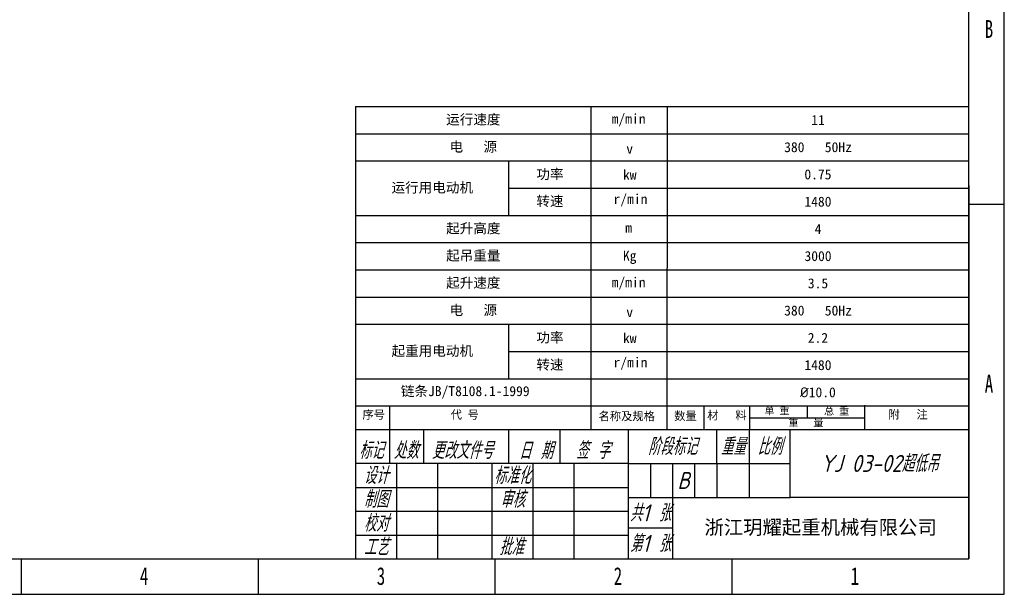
# Model space of a CAD drawing. Header units: millimetres. Extents: x 7592 to 10531, y 3981 to 6059.
# Tile 39 of 130: x 9159 to 10531, y 3981 to 4782. Entities that reach past the tile are written whole.
import ezdxf

# ---------------------------------------------------------------- set-up
doc = ezdxf.new("R2010")
doc.units = ezdxf.units.MM
doc.styles.add('标准样式', font='gbeitc.shx', dxfattribs={"height": 50, "bigfont": 'gbcbig.shx'})
doc.styles.add('样式 1', font='SimSun.ttf', dxfattribs={"width": 0.7, "height": 2.5})

# ---------------------------------------------------------------- blocks, each defined once
blk = doc.blocks.new('图框')
at = {"lineweight": -3}
for p, q in [((2267.3, 0), (2267.3, 1603.2)), ((2229.1, 38.2), (2229.1, 1565)), ((1569.7, 525.1), (1569.7, 38.2)), ((1569.7, 525.1), (2229.1, 525.1)), ((1822.9, 177.4), (1822.9, 525.1)), ((1904.6, 177.4), (1905.1, 525.1)), ((1569.7, 495.7), (2229.1, 495.7)), ((1569.7, 466.4), (2229.1, 466.4)), ((1734.6, 407.8), (1734.6, 466.1)), ((1734.6, 437.1), (2229.1, 437.1)), ((2229.1, 439.8), (2229.1, 38.2)), ((2229.1, 419.9), (2267.3, 419.9)), ((1569.7, 407.8), (2229.1, 407.8)), ((1569.7, 407.8), (2229.1, 407.8)), ((1569.7, 378.5), (2229.1, 378.5)), ((1569.7, 349.2), (2229.1, 349.2)), ((1569.7, 319.9), (2229.1, 319.9)), ((1569.7, 290.6), (2229.1, 290.6)), ((1734.6, 232), (1734.6, 290.3)), ((1734.6, 261.3), (2229.1, 261.3)), ((1569.7, 232), (2229.1, 232)), ((1569.7, 202.7), (2229.1, 202.7)), ((1569.7, 202.7), (2229.1, 202.7)), ((1606.4, 140.8), (1606.4, 202.7)), ((1944.7, 177.4), (1944.7, 202.7)), ((1993.5, 177.4), (1993.5, 202.7)), ((2055.5, 190), (2055.5, 202.7)), ((2117.5, 177.4), (2117.5, 203.7)), ((1993.5, 190), (2117.5, 190)), ((1569.7, 177.4), (2229.1, 177.4)), ((1643, 140.8), (1643, 177.4)), ((1734.6, 140.8), (1734.6, 177.4)), ((1789.6, 140.8), (1789.6, 177.4)), ((1862.9, 177.4), (1862.9, 38.2)), ((1958.2, 140.8), (1958.2, 177.4)), ((1993, 177.4), (1993, 104.1)), ((2036.9, 104.1), (2036.9, 177.4)), ((1862.9, 140.8), (1569.7, 140.8)), ((1613.7, 140.8), (1613.7, 38.2)), ((1657.7, 140.8), (1657.7, 38.2)), ((1716.3, 140.8), (1716.3, 38.2)), ((1760.3, 140.8), (1760.3, 38.2)), ((1804.3, 140.8), (1804.3, 38.2)), ((1862.9, 140.8), (2036.9, 140.8)), ((1886.7, 140.8), (1886.7, 104.1)), ((1910.5, 140.8), (1910.5, 104.1)), ((1934.3, 140.8), (1934.3, 104.1)), ((1958.2, 140.8), (1958.2, 104.1)), ((1569.7, 115.1), (1862.9, 115.1)), ((1862.9, 104.1), (2036.9, 104.1)), ((1910.5, 104.1), (1910.5, 38.2)), ((2229.1, 104.1), (2036.9, 104.1)), ((1569.7, 89.5), (1862.9, 89.5)), ((1569.7, 63.8), (1862.9, 63.8)), ((1910.5, 71.1), (1862.9, 71.1)), ((38.2, 38.2), (2229.1, 38.2)), ((1210, 38.2), (1210, 0)), ((1464.8, 38.2), (1464.8, 0)), ((1719.6, 38.2), (1719.6, 0)), ((1974.4, 38.2), (1974.4, 0)), ((0, 0), (2267.3, 0))]:
    blk.add_line(p, q, dxfattribs=at)
at = {"linetype": 'Continuous', "lineweight": -3, "style": '标准样式'}
for s, p in [('标记', (1573.3, 145.7)), ('处数', (1610.7, 145.7)), ('更改文件号', (1651.6, 145.7)), ('日 期', (1745.3, 145.4)), ('签 字', (1806.8, 145.7))]:
    blk.add_text(s, height=18.32, dxfattribs=at).set_placement(p)
at = {"lineweight": -3}
for s, insert, char_height, width, attachment_point, style in [('{\\fSimSun|b0|i0|c134|p2;B}', (2246.3, 617.9), 19.085, 8.193, 1, '样式 1'), ('{\\fSimSun|b0|i0|c134|p2;A}', (2246.3, 236.2), 19.085, 8.026, 1, '样式 1'), ('\\pt0;{\\C4;阶段标记}', (1910.5, 159.1), 18.322, 95.273, 5, '标准样式'), ('{\\C4;重量}', (1975.6, 159.1), 18.32, 34.811, 5, '标准样式'), ('{\\C4;比例}', (2015, 159.1), 18.32, 43.972, 5, '标准样式'), ('{\\C4;YJ 03-02超低吊}', (2133.1, 140.8), 18.322, 192.378, 5, '标准样式'), ('{\\C4;标准化}', (1738.3, 127.9), 18.32, 43.972, 5, '标准样式'), ('{\\C4;B}', (1922.4, 122.5), 18.32, 23.818, 5, '标准样式'), ('{\\C4;审核}', (1738.3, 102.3), 18.32, 43.972, 5, '标准样式'), ('{\\C4;共1 张}', (1886.7, 87.6), 18.32, 47.637, 5, '标准样式'), ('{\\C4;校对}', (1591.7, 76.6), 18.32, 43.972, 5, '标准样式'), ('{\\C4;第1 张}', (1886.7, 54.7), 18.32, 47.637, 5, '标准样式'), ('{\\fFangSong|b0|i0|c134|p49;\\C4;浙江玥耀起重机械有限公司}', (2069.8, 71.2), 15.268, 318.616, 5, '标准样式'), ('{\\C4;工艺}', (1591.7, 51), 18.32, 43.972, 5, '标准样式'), ('{\\fSimSun|b0|i0|c134|p2;4}', (1337.7, 29.2), 19.085, 9.325, 1, '样式 1'), ('{\\fSimSun|b0|i0|c134|p2;3}', (1592.5, 29.2), 19.085, 7.645, 1, '样式 1'), ('{\\fSimSun|b0|i0|c134|p2;2}', (1847.3, 29.2), 19.085, 9.325, 1, '样式 1'), ('{\\fSimSun|b0|i0|c134|p2;1}', (2102.1, 29.2), 19.085, 6.605, 1, '样式 1')]:
    blk.add_mtext(s, dxfattribs=dict(at, insert=insert, char_height=char_height, width=width, attachment_point=attachment_point, style=style))
for s, insert, char_height, width, attachment_point in [('{\\fSimSun|b0|i0|c134|p2;运行速度}', (1696.3, 510.4), 10.708, 253.131, 5), ('{\\fSimSun|b0|i0|c134|p2;m/min}', (1845.1, 517), 10.708, 167.165, 1), ('{\\fSimSun|b0|i0|c134|p2;11}', (2067, 510.4), 10.708, 324.308, 5), ('{\\fSimSun|b0|i0|c134|p2;电   源}', (1696.3, 481.1), 10.708, 253.131, 5), ('{\\fSimSun|b0|i0|c134|p2;v}', (1860.8, 484.9), 10.708, 167.165, 1), ('{\\fSimSun|b0|i0|c134|p2;380   50Hz}', (2067, 481.1), 10.708, 324.355, 5), ('{\\fSimSun|b0|i0|c134|p2;功率}', (1778.7, 451.6), 10.708, 88.281, 5), ('{\\fSimSun|b0|i0|c134|p2;kw}', (1857.2, 456.8), 10.708, 167.165, 1), ('{\\fSimSun|b0|i0|c134|p2;0.75}', (2066.9, 451.8), 10.708, 324.401, 5), ('{\\fSimSun|b0|i0|c134|p2;运行用电动机}', (1652.2, 437.1), 10.708, 164.85, 5), ('{\\fSimSun|b0|i0|c134|p2;转速}', (1778.7, 422.5), 10.708, 88.281, 5), ('{\\fSimSun|b0|i0|c134|p2;r/min}', (1847.1, 430.7), 10.708, 167.165, 1), ('{\\fSimSun|b0|i0|c134|p2;1480}', (2066.9, 422.5), 10.708, 324.448, 5), ('{\\fSimSun|b0|i0|c134|p2;起升高度}', (1696.3, 393.2), 10.708, 253.131, 5), ('{\\fSimSun|b0|i0|c134|p2;m}', (1859.7, 399.8), 10.708, 167.165, 1), ('{\\fSimSun|b0|i0|c134|p2;4}', (2067.1, 393.2), 10.708, 324.029, 5), ('{\\fSimSun|b0|i0|c134|p2;起吊重量}', (1696.3, 363.9), 10.708, 253.131, 5), ('{\\fSimSun|b0|i0|c134|p2;Kg}', (1857.2, 369.7), 10.708, 167.165, 1), ('{\\fSimSun|b0|i0|c134|p2;3000}', (2067, 363.9), 10.708, 324.262, 5), ('{\\fSimSun|b0|i0|c134|p2;起升速度}', (1696.3, 334.6), 10.708, 253.131, 5), ('{\\fSimSun|b0|i0|c134|p2;m/min}', (1845.1, 341.1), 10.708, 167.165, 1), ('{\\fSimSun|b0|i0|c134|p2;3.5}', (2067, 334.6), 10.708, 324.308, 5), ('{\\fSimSun|b0|i0|c134|p2;电   源}', (1696.3, 305.3), 10.708, 253.131, 5), ('{\\fSimSun|b0|i0|c134|p2;380   50Hz}', (2067, 305.3), 10.708, 324.355, 5), ('{\\fSimSun|b0|i0|c134|p2;v}', (1860.8, 309), 10.708, 167.165, 1), ('{\\fSimSun|b0|i0|c134|p2;功率}', (1778.7, 275.8), 10.708, 88.281, 5), ('{\\fSimSun|b0|i0|c134|p2;kw}', (1857.2, 281), 10.708, 167.165, 1), ('{\\fSimSun|b0|i0|c134|p2;2.2}', (2066.9, 275.9), 10.708, 324.401, 5), ('{\\fSimSun|b0|i0|c134|p2;起重用电动机}', (1652.2, 261.3), 10.708, 164.85, 5), ('{\\fSimSun|b0|i0|c134|p2;r/min}', (1847.1, 254.9), 10.708, 167.165, 1), ('{\\fSimSun|b0|i0|c134|p2;转速}', (1778.7, 246.6), 10.708, 88.281, 5), ('{\\fSimSun|b0|i0|c134|p2;1480}', (2066.9, 246.6), 10.708, 324.448, 5), ('{\\fSimSun|b0|i0|c134|p2;链条JB/T8108.1-1999}', (1618.4, 224), 10.708, 167.165, 1), ('{\\fISOCPEUR|b0|i0|c0|p34;%%C\\fSimSun|b0|i0|c134|p2;10.0}', (2066.9, 217.3), 10.708, 324.494, 5), ('{\\fSimSun|b0|i0|c134|p2;单 重}', (2009.4, 201.4), 7.895, 42.378, 1), ('{\\fSimSun|b0|i0|c134|p2;总 重}', (2073.5, 201.1), 7.895, 42.378, 1), ('{\\fSimSun|b0|i0|c134|p2;序号}', (1577.1, 197.7), 8.882, 66.855, 1), ('{\\fSimSun|b0|i0|c134|p2;代 号}', (1672, 197.7), 8.882, 66.855, 1), ('{\\fSimSun|b0|i0|c134|p2;名称及规格}', (1831, 196.1), 8.882, 66.855, 1), ('{\\fSimSun|b0|i0|c134|p2;数量}', (1912.3, 196.3), 8.882, 66.855, 1), ('{\\fSimSun|b0|i0|c134|p2;材   料}', (1947.8, 197), 8.882, 66.855, 1), ('{\\fSimSun|b0|i0|c134|p2;附   注}', (2142.7, 197.9), 8.882, 66.855, 1), ('{\\fSimSun|b0|i0|c134|p2;重   量}', (2035.1, 188.7), 7.895, 67.905, 1)]:
    blk.add_mtext(s, dxfattribs=dict(at, insert=insert, char_height=char_height, width=width, attachment_point=attachment_point))
at = {"color": 4, "lineweight": -3, "char_height": 18.32, "width": 43.972, "attachment_point": 5, "style": '标准样式'}
for s, insert in [('{\\C4;设计}', (1591.7, 127.9)), ('制图', (1591.7, 102.3)), ('批准', (1737.2, 51.2))]:
    blk.add_mtext(s, dxfattribs=dict(at, insert=insert))

msp = doc.modelspace()

# ---------------------------------------------------------------- block references
at = {"xscale": 1.296362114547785, "yscale": 1.296362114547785, "zscale": 1.296362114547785}
msp.add_blockref('图框', (7592.122, 3980.794), dxfattribs=at)

doc.saveas('drawing.dxf')
